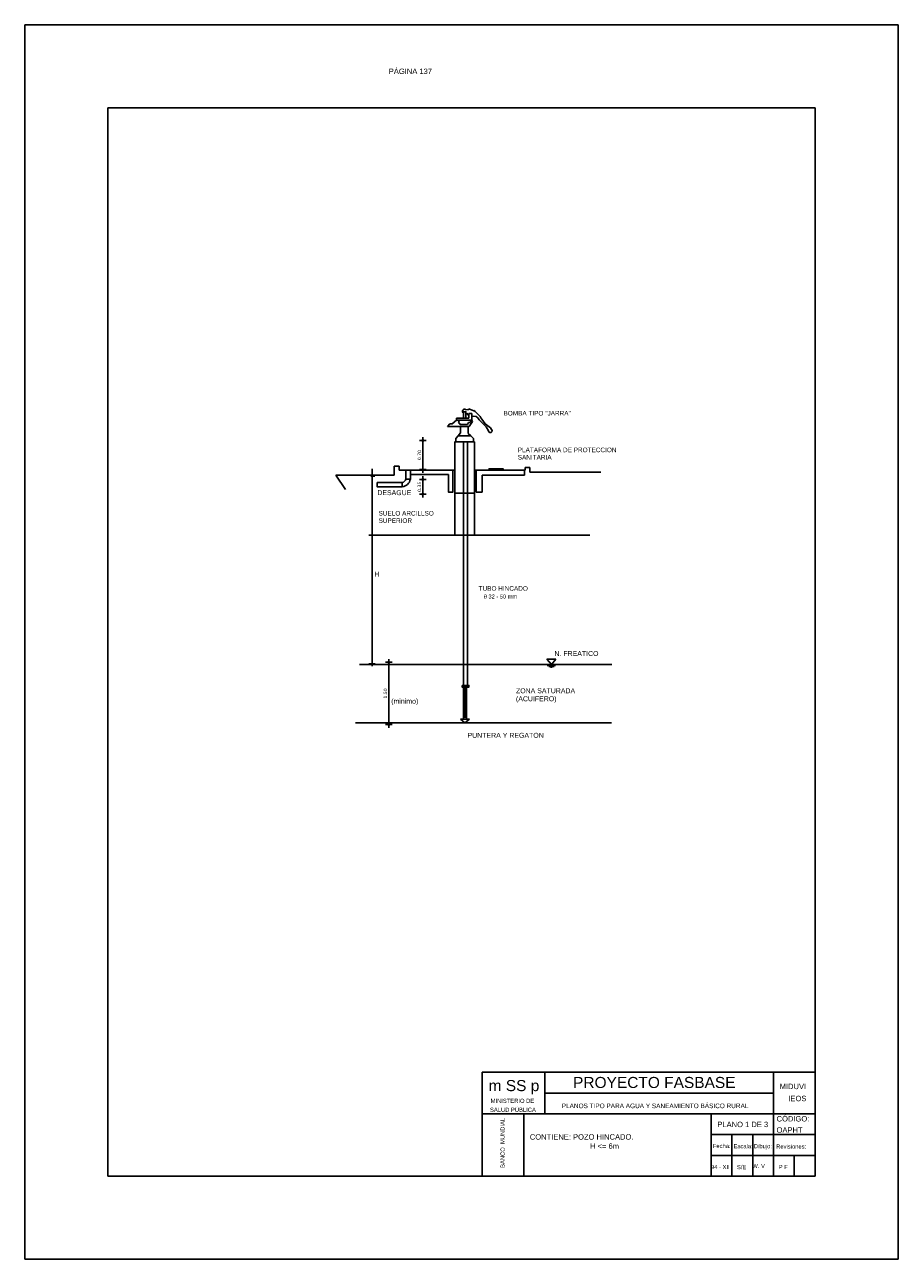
# Model space of a CAD drawing. Header units: metres. Extents: x 2413 to 4131, y 3282 to 4239.
# Tile 13 of 57: x 2692 to 2713, y 4207 to 4237. Entities that reach past the tile are written whole.
import ezdxf
from ezdxf.enums import TextEntityAlignment as Align

# ---------------------------------------------------------------- set-up
doc = ezdxf.new("R2010")
doc.units = ezdxf.units.M
for name, color, linetype in [('Cota', 7, 'Continuous'), ('Cotas', 7, 'Continuous'), ('Dibujo', 7, 'Continuous'), ('Plano', 1, 'Continuous'), ('Texto', 170, 'Continuous')]:
    doc.layers.add(name, color=color, linetype=linetype)
doc.styles.add('Annotative', font='arial.ttf')
doc.styles.get("Standard").update_dxf_attribs({"font": 'arial.ttf'})
doc.styles.add('verdana', font='verdana.ttf')
doc.dimstyles.new('ISO', dxfattribs={"dimtxt": 0.08, "dimasz": 0.06, "dimexe": 0.1, "dimexo": 0.1, "dimgap": 0.04, "dimtad": 1, "dimzin": 1, "dimdsep": 46, "dimtxsty": 'verdana', "dimblk1": 'PAB', "dimblk2": 'PAB', "dimsah": 1, "dimcen": 0, "dimse1": 1, "dimse2": 1, "dimclrd": 7, "dimclre": 8, "dimclrt": 7, "dimadec": 0, "dimazin": 0, "dimtfac": 1, "dimtix": 1, "dimtmove": 0, "dimatfit": 3, "dimldrblk": 'PAB', "dimfxl": 0.1, "dimtvp": 1, "dimtolj": 1, "dimtzin": 1, "dimarcsym": 0})

# ---------------------------------------------------------------- blocks, each defined once
blk = doc.blocks.new('PAB')
at = {"layer": 'Cotas'}
for p, q in [((-1.3, 0), (1.3, 0)), ((0, 1.3), (0, -1.3))]:
    blk.add_line(p, q, dxfattribs=at)
at = {"layer": 'Cotas', "const_width": 0.6}
blk.add_lwpolyline([(-0.3, 0, 1), (0.3, 0, 1)], format="xyb", close=True, dxfattribs=at)
blk = doc.blocks.new('*D935')
at = {"layer": 'Cota', "color": 7, "lineweight": -2, "transparency": 16777216}
blk.add_line((2701.368, 4226.37), (2701.368, 4226.95), dxfattribs=at)
at = {"layer": 'Defpoints', "color": 0, "transparency": 16777216}
for p in [(2701.368, 4227.01), (2701.374, 4227.01), (2701.374, 4226.31)]:
    blk.add_point(p, dxfattribs=at)
at = {"layer": 'Cota', "color": 7, "lineweight": -2, "transparency": 16777216, "xscale": 0.06, "yscale": 0.06, "zscale": 0.06}
for p, rotation in [((2701.368, 4227.01), 90), ((2701.368, 4226.31), 270)]:
    blk.add_blockref('PAB', p, dxfattribs=dict(at, rotation=rotation))
at = {"layer": 'Cota', "color": 7, "transparency": 16777216, "insert": (2701.286, 4226.66), "char_height": 0.08, "attachment_point": 5, "rotation": 90, "style": 'verdana'}
blk.add_mtext('\\A1;0.70', dxfattribs=at)
blk = doc.blocks.new('*D936')
at = {"layer": 'Cota', "color": 7, "lineweight": -2, "transparency": 16777216}
blk.add_line((2701.366, 4225.782), (2701.366, 4226.012), dxfattribs=at)
at = {"layer": 'Defpoints', "color": 0, "transparency": 16777216}
for p in [(2701.366, 4226.072), (2701.366, 4226.072), (2701.366, 4225.722)]:
    blk.add_point(p, dxfattribs=at)
at = {"layer": 'Cota', "color": 7, "lineweight": -2, "transparency": 16777216, "xscale": 0.06, "yscale": 0.06, "zscale": 0.06}
for p, rotation in [((2701.366, 4226.072), 90), ((2701.366, 4225.722), 270)]:
    blk.add_blockref('PAB', p, dxfattribs=dict(at, rotation=rotation))
at = {"layer": 'Cota', "color": 7, "transparency": 16777216, "insert": (2701.285, 4225.897), "char_height": 0.08, "attachment_point": 5, "rotation": 90, "style": 'verdana'}
blk.add_mtext('\\A1;0.35', dxfattribs=at)
blk = doc.blocks.new('*D937')
at = {"layer": 'Cota', "color": 7, "lineweight": -2, "transparency": 16777216}
blk.add_line((2700.549, 4220.236), (2700.549, 4221.616), dxfattribs=at)
at = {"layer": 'Defpoints', "color": 0, "transparency": 16777216}
for p in [(2700.549, 4221.676), (2700.568, 4221.676), (2700.568, 4220.176)]:
    blk.add_point(p, dxfattribs=at)
at = {"layer": 'Cota', "color": 7, "lineweight": -2, "transparency": 16777216, "xscale": 0.06, "yscale": 0.06, "zscale": 0.06}
for p, rotation in [((2700.549, 4221.676), 90), ((2700.549, 4220.176), 270)]:
    blk.add_blockref('PAB', p, dxfattribs=dict(at, rotation=rotation))
at = {"layer": 'Cota', "color": 7, "transparency": 16777216, "insert": (2700.467, 4220.926), "char_height": 0.08, "attachment_point": 5, "rotation": 90, "style": 'verdana'}
blk.add_mtext('\\A1;1.50', dxfattribs=at)

msp = doc.modelspace()

# ---------------------------------------------------------------- linework, layer by layer
at = {"layer": 'Cota'}
for p, q in [((2700.148, 4221.585), (2700.148, 4226.327)), ((2700.115, 4226.155), (2700.217, 4226.155)), ((2700.07, 4221.64), (2700.225, 4221.64))]:
    msp.add_line(p, q, dxfattribs=at)
at = {"layer": 'Dibujo', "color": 0, "linetype": 'ByBlock'}
for p, q in [((2691.797, 4237.014), (2712.797, 4237.014)), ((2691.797, 4207.314), (2691.797, 4237.014)), ((2691.797, 4237.014), (2694.797, 4237.014)), ((2691.797, 4237.014), (2694.297, 4237.014)), ((2712.797, 4237.014), (2712.797, 4207.314)), ((2693.797, 4235.014), (2693.797, 4209.314)), ((2710.797, 4235.014), (2693.797, 4235.014)), ((2710.797, 4235.014), (2710.797, 4209.314)), ((2702.797, 4211.814), (2702.797, 4209.314)), ((2710.797, 4211.814), (2702.797, 4211.814)), ((2704.297, 4211.814), (2704.297, 4210.814)), ((2709.797, 4209.314), (2709.797, 4211.814)), ((2709.797, 4211.314), (2704.297, 4211.314)), ((2710.797, 4210.814), (2702.797, 4210.814)), ((2703.797, 4210.814), (2703.797, 4209.314)), ((2703.797, 4209.314), (2703.797, 4210.814)), ((2708.297, 4209.314), (2708.297, 4210.814)), ((2710.797, 4210.314), (2708.297, 4210.314)), ((2708.797, 4209.314), (2708.797, 4210.314)), ((2709.297, 4209.314), (2709.297, 4210.314)), ((2710.797, 4209.814), (2708.297, 4209.814)), ((2710.297, 4209.314), (2710.297, 4209.814)), ((2710.797, 4209.314), (2693.797, 4209.314)), ((2712.797, 4207.314), (2691.797, 4207.314))]:
    msp.add_line(p, q, dxfattribs=at)
at = {"layer": 'Plano'}
for p, q in [((2702.472, 4227.545), (2702.173, 4227.545)), ((2702.173, 4227.545), (2702.174, 4227.497)), ((2702.396, 4227.756), (2702.455, 4227.753)), ((2702.404, 4227.647), (2702.423, 4227.665)), ((2702.423, 4227.665), (2702.472, 4227.604)), ((2702.455, 4227.753), (2702.474, 4227.773)), ((2702.543, 4227.657), (2702.472, 4227.657)), ((2702.472, 4227.657), (2702.472, 4227.545)), ((2702.474, 4227.773), (2702.595, 4227.729)), ((2702.543, 4227.497), (2702.543, 4227.657)), ((2702.723, 4227.512), (2702.89, 4227.344)), ((2702.782, 4227.526), (2702.869, 4227.414)), ((2701.963, 4227.345), (2702.013, 4227.415)), ((2702.269, 4227.345), (2701.963, 4227.345)), ((2702.013, 4227.415), (2702.075, 4227.415)), ((2702.075, 4227.415), (2702.174, 4227.497)), ((2702.174, 4227.497), (2702.543, 4227.497)), ((2702.248, 4227.497), (2702.225, 4227.45)), ((2702.225, 4227.45), (2702.266, 4227.4)), ((2702.266, 4227.4), (2702.441, 4227.4)), ((2702.46, 4227.345), (2702.269, 4227.345)), ((2702.269, 4227.345), (2702.269, 4227.193)), ((2702.441, 4227.4), (2702.468, 4227.442)), ((2702.46, 4227.182), (2702.46, 4227.345)), ((2702.46, 4227.345), (2702.485, 4227.345)), ((2702.468, 4227.442), (2702.505, 4227.442)), ((2702.485, 4227.345), (2702.565, 4227.466)), ((2702.505, 4227.442), (2702.543, 4227.497)), ((2702.565, 4227.466), (2702.543, 4227.497)), ((2702.869, 4227.414), (2702.997, 4227.316)), ((2702.89, 4227.344), (2702.949, 4227.245)), ((2702.997, 4227.316), (2703.018, 4227.273)), ((2702.218, 4227.124), (2702.157, 4227.056)), ((2702.157, 4226.978), (2702.157, 4227.056)), ((2702.218, 4227.124), (2702.269, 4227.193)), ((2702.518, 4227.124), (2702.218, 4227.124)), ((2702.518, 4227.124), (2702.46, 4227.182)), ((2702.584, 4227.057), (2702.518, 4227.124)), ((2702.584, 4226.978), (2702.584, 4227.057)), ((2700.802, 4226.391), (2700.676, 4226.391)), ((2700.676, 4226.391), (2700.676, 4226.175)), ((2700.802, 4226.298), (2700.802, 4226.391)), ((2703.829, 4226.298), (2703.829, 4226.364)), ((2703.829, 4226.364), (2703.937, 4226.364)), ((2703.937, 4226.364), (2703.937, 4226.248)), ((2700.676, 4226.175), (2699.276, 4226.175)), ((2699.276, 4226.175), (2699.506, 4225.831)), ((2700.96, 4226.298), (2700.802, 4226.298)), ((2701.068, 4226.298), (2702.136, 4226.298)), ((2702.609, 4226.298), (2703.829, 4226.298)), ((2702.647, 4225.768), (2702.647, 4226.298)), ((2702.796, 4225.768), (2702.796, 4226.177)), ((2702.796, 4226.177), (2703.815, 4226.177)), ((2703.815, 4226.177), (2703.815, 4226.298)), ((2703.937, 4226.248), (2705.649, 4226.248)), ((2702.136, 4225.748), (2702.136, 4224.731)), ((2702.609, 4225.748), (2702.609, 4224.731)), ((2702.796, 4225.768), (2702.647, 4225.768)), ((2700.071, 4224.731), (2705.382, 4224.731)), ((2699.848, 4221.625), (2705.913, 4221.625)), ((2704.345, 4221.75), (2704.567, 4221.75)), ((2704.458, 4221.626), (2704.345, 4221.75)), ((2704.355, 4221.595), (2704.56, 4221.595)), ((2704.395, 4221.575), (2704.522, 4221.575)), ((2704.439, 4221.558), (2704.48, 4221.558)), ((2704.567, 4221.75), (2704.458, 4221.626)), ((2702.375, 4220.216), (2699.752, 4220.216)), ((2699.752, 4220.216), (2705.904, 4220.216)), ((2702.344, 4220.309), (2702.274, 4220.309)), ((2702.274, 4220.309), (2702.488, 4220.309)), ((2702.375, 4220.216), (2702.274, 4220.309)), ((2702.488, 4220.309), (2702.375, 4220.216))]:
    msp.add_line(p, q, dxfattribs=at)
for points in [[(2702.404, 4227.545), (2702.344, 4227.545), (2702.344, 4227.704), (2702.404, 4227.704)], [(2702.609, 4225.748), (2702.136, 4225.748), (2702.136, 4226.978), (2702.609, 4226.978)], [(2702.344, 4226.978), (2702.439, 4226.978), (2702.439, 4221.121), (2702.344, 4221.121)], [(2702.961, 4226.298), (2703.295, 4226.298), (2703.295, 4226.332), (2702.961, 4226.332)], [(2701.068, 4226.082), (2700.96, 4226.082), (2700.96, 4226.298), (2701.068, 4226.298)], [(2700.266, 4225.999), (2700.873, 4225.999), (2700.873, 4225.899), (2700.266, 4225.899)], [(2702.311, 4221.121), (2702.477, 4221.121), (2702.477, 4221.078), (2702.311, 4221.078)], [(2702.344, 4221.078), (2702.421, 4221.078), (2702.421, 4220.309), (2702.344, 4220.309)], [(2702.344, 4221.078), (2702.421, 4221.078), (2702.421, 4221.044), (2702.344, 4221.044)], [(2702.344, 4221.013), (2702.421, 4221.013), (2702.421, 4220.979), (2702.344, 4220.979)], [(2702.344, 4220.954), (2702.421, 4220.954), (2702.421, 4220.92), (2702.344, 4220.92)], [(2702.344, 4220.901), (2702.421, 4220.901), (2702.421, 4220.867), (2702.344, 4220.867)], [(2702.344, 4220.852), (2702.421, 4220.852), (2702.421, 4220.818), (2702.344, 4220.818)], [(2702.344, 4220.785), (2702.421, 4220.785), (2702.421, 4220.751), (2702.344, 4220.751)], [(2702.344, 4220.724), (2702.421, 4220.724), (2702.421, 4220.69), (2702.344, 4220.69)], [(2702.344, 4220.667), (2702.421, 4220.667), (2702.421, 4220.633), (2702.344, 4220.633)], [(2702.344, 4220.619), (2702.421, 4220.619), (2702.421, 4220.585), (2702.344, 4220.585)], [(2702.344, 4220.565), (2702.421, 4220.565), (2702.421, 4220.531), (2702.344, 4220.531)], [(2702.344, 4220.503), (2702.421, 4220.503), (2702.421, 4220.469), (2702.344, 4220.469)], [(2702.344, 4220.452), (2702.421, 4220.452), (2702.421, 4220.418), (2702.344, 4220.418)], [(2702.344, 4220.387), (2702.421, 4220.387), (2702.421, 4220.353), (2702.344, 4220.353)]]:
    msp.add_lwpolyline(points, close=True, dxfattribs=at)
for points in [[(2701.981, 4226.195), (2701.068, 4226.195), (2701.068, 4226.298), (2701.981, 4226.298)], [(2701.981, 4226.298), (2702.089, 4226.298), (2702.089, 4225.771), (2701.981, 4225.771), (2701.981, 4226.195)]]:
    msp.add_lwpolyline(points, dxfattribs=at)
for centre, radius, start, end in [((2702.371, 4227.713), 0.0498, 59.7411, 237.0568), ((2702.595, 4227.455), 0.14, 24.0257, 112.0164), ((2702.251, 4227.223), 0.612, 29.7055, 55.7868), ((2702.991, 4227.241), 0.0418, 174.8712, 49.28), ((2700.844, 4226.117), 0.121, 283.6531, 343.6128), ((2700.853, 4226.115), 0.217, 275.0507, 351.2623)]:
    msp.add_arc(centre, radius, start, end, dxfattribs=at)

# ---------------------------------------------------------------- texts
at = {"layer": 'Dibujo', "color": 0, "linetype": 'ByBlock'}
for s, height, p in [('m SS p', 0.2662, (2702.949, 4211.36)), ('PROYECTO FASBASE', 0.26624, (2704.979, 4211.435)), ('PLANOS TIPO PARA AGUA Y SANEAMIENTO BÁSICO RURAL', 0.11076, (2704.707, 4210.95))]:
    msp.add_text(s, height=height, dxfattribs=at).set_placement(p)
at = {"layer": 'Dibujo', "color": 0, "linetype": 'ByBlock', "style": 'Annotative'}
for s, p in [('MIDUVI', (2709.946, 4211.408)), ('IEOS', (2710.154, 4211.118)), ('PLANO 1 DE 3', (2708.448, 4210.494)), ('CÓDIGO:', (2709.872, 4210.63)), ('CONTIENE: POZO HINCADO.', (2703.939, 4210.193)), ('OAPHT', (2709.871, 4210.36))]:
    msp.add_text(s, height=0.13, dxfattribs=at).set_placement(p)
at = {"layer": 'Dibujo', "color": 0, "linetype": 'ByBlock'}
for s, p in [('MINISTERIO DE', (2703.521, 4211.077)), ('SALUD PÚBLICA', (2703.533, 4210.861)), ('Fecha:', (2708.552, 4209.991)), ('Escala:', (2709.068, 4209.986)), ('Dibujo:', (2709.544, 4209.986)), ('Revisiones:', (2710.222, 4209.976)), ('94 - XII', (2708.519, 4209.485)), ('S/E', (2709.031, 4209.482)), ('W. V', (2709.44, 4209.51)), ('P F', (2710.031, 4209.483))]:
    msp.add_text(s, height=0.1, dxfattribs=at).set_placement(p, align=Align.CENTER)
msp.add_text('BANCO  MUNDIAL', height=0.1, rotation=90, dxfattribs=at).set_placement((2703.334, 4210.115), align=Align.CENTER)
at = {"layer": 'Dibujo', "color": 0, "linetype": 'ByBlock', "char_height": 0.13, "attachment_point": 1}
for s, insert, width in [('PÁGINA 137', (2700.549, 4235.958), 2.90393), ('H <= 6m', (2705.387, 4210.102), 2.33565)]:
    msp.add_mtext(s, dxfattribs=dict(at, insert=insert, width=width))
at = {"layer": 'Texto'}
for s, height, p in [('BOMBA TIPO "JARRA"', 0.11042, (2703.307, 4227.613)), ('SANITARIA', 0.1104, (2703.649, 4226.553)), ('PLATAFORMA DE PROTECCION', 0.11042, (2703.649, 4226.73)), ('DESAGUE', 0.1198, (2700.273, 4225.697)), ('SUELO ARCILLSO', 0.11042, (2700.303, 4225.206)), ('SUPERIOR', 0.1104, (2700.303, 4225.028)), ('H', 0.12, (2700.201, 4223.738)), ('TUBO HINCADO', 0.11042, (2702.71, 4223.398)), ('θ 32 - 50 mm', 0.0975, (2702.832, 4223.209)), ('N. FREATICO', 0.11982, (2704.531, 4221.828)), ('ZONA SATURADA', 0.11982, (2703.606, 4220.931)), ('(minimo)', 0.1198, (2700.608, 4220.681)), ('(ACUIFERO)', 0.1198, (2703.606, 4220.738)), ('PUNTERA Y REGATON', 0.11982, (2702.442, 4219.859))]:
    msp.add_text(s, height=height, dxfattribs=at).set_placement(p)

# ---------------------------------------------------------------- dimensions: what is measured, and where the dimension line sits
at = {"layer": 'Cota'}
for base, p1, p2, picture, middle in [((2701.368, 4227.01), (2701.374, 4226.31), (2701.374, 4227.01), '*D935', (2701.286, 4226.66)), ((2701.366, 4226.072), (2701.366, 4225.722), (2701.366, 4226.072), '*D936', (2701.285, 4225.897)), ((2700.549, 4221.676), (2700.568, 4220.176), (2700.568, 4221.676), '*D937', (2700.467, 4220.926))]:
    dim = msp.add_linear_dim(base=base, p1=p1, p2=p2, angle=90, dimstyle='ISO', dxfattribs=at)
    dim.commit()
    dim.dimension.update_dxf_attribs({"geometry": picture, "text_midpoint": middle})

doc.saveas('drawing.dxf')
